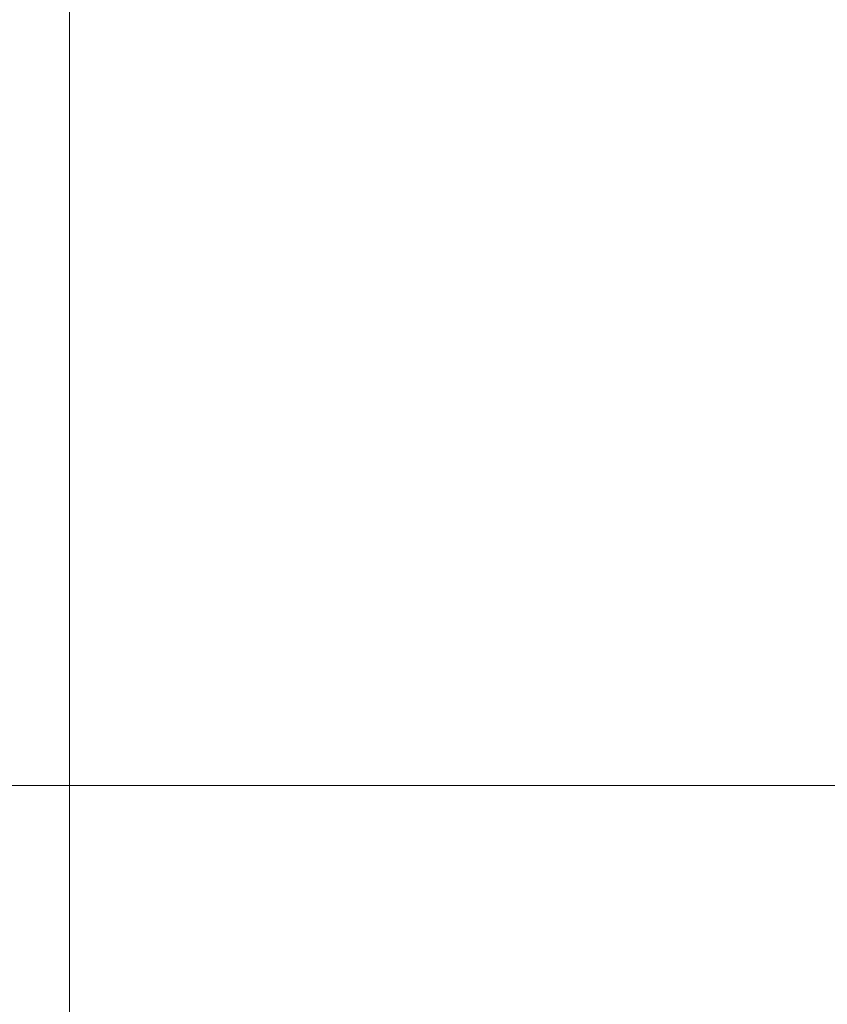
# Model space of a CAD drawing. Extents: x -142 to 528, y -48 to 546.
# Tile 3 of 28: x -76.55 to -72.19, y 45.37 to 50.68. Entities that reach past the tile are written whole.
import ezdxf
from ezdxf.lldxf.tags import DXFTag

# ---------------------------------------------------------------- set-up
doc = ezdxf.new("R2010")
doc.units = 0
doc.layers.get('0').update_dxf_attribs({"lineweight": 35})
doc.layers.add('5_OG-BESTAND', color=7, linetype='Continuous', lineweight=25)
doc.layers.add('5_OG-SCHRAFF-FILL', color=7, linetype='Continuous', lineweight=25)
tags = doc.linetypes.add('VERDECKT2_S2', pattern=[0.0027, 0.002, -0.0007]).pattern_tags.tags
tags[6:7] = [DXFTag(74, 4), DXFTag(75, 0), DXFTag(340, '0'), DXFTag(46, 1.0), DXFTag(50, 0.0), DXFTag(44, 0.0), DXFTag(45, 0.0)]
tags[4:5] = [DXFTag(74, 4), DXFTag(75, 0), DXFTag(340, '0'), DXFTag(46, 1.0), DXFTag(50, 0.0), DXFTag(44, 0.0), DXFTag(45, 0.0)]

# ---------------------------------------------------------------- blocks, each defined once
blk = doc.blocks.new('Referenz-A07AMIMB1N', base_point=(-124.3903, -25.0036))
at = {"layer": '5_OG-BESTAND', "color": 0, "linetype": 'VERDECKT2_S2', "lineweight": 18, "ltscale": 0.18}
blk.add_line((-76.2806, 239.9616), (-76.2806, 39.2699), dxfattribs=at)
at = {"layer": '5_OG-SCHRAFF-FILL', "color": 0, "lineweight": 13}
blk.add_line((-85.9707, 46.5527), (-37.3625, 46.5527), dxfattribs=at)

msp = doc.modelspace()

# ---------------------------------------------------------------- block references
at = {"color": 251, "lineweight": 25, "ltscale": 0.25, "true_color": 0x585858}
msp.add_blockref('Referenz-A07AMIMB1N', (-124.3903, -25.0036), dxfattribs=at)

doc.saveas('drawing.dxf')
